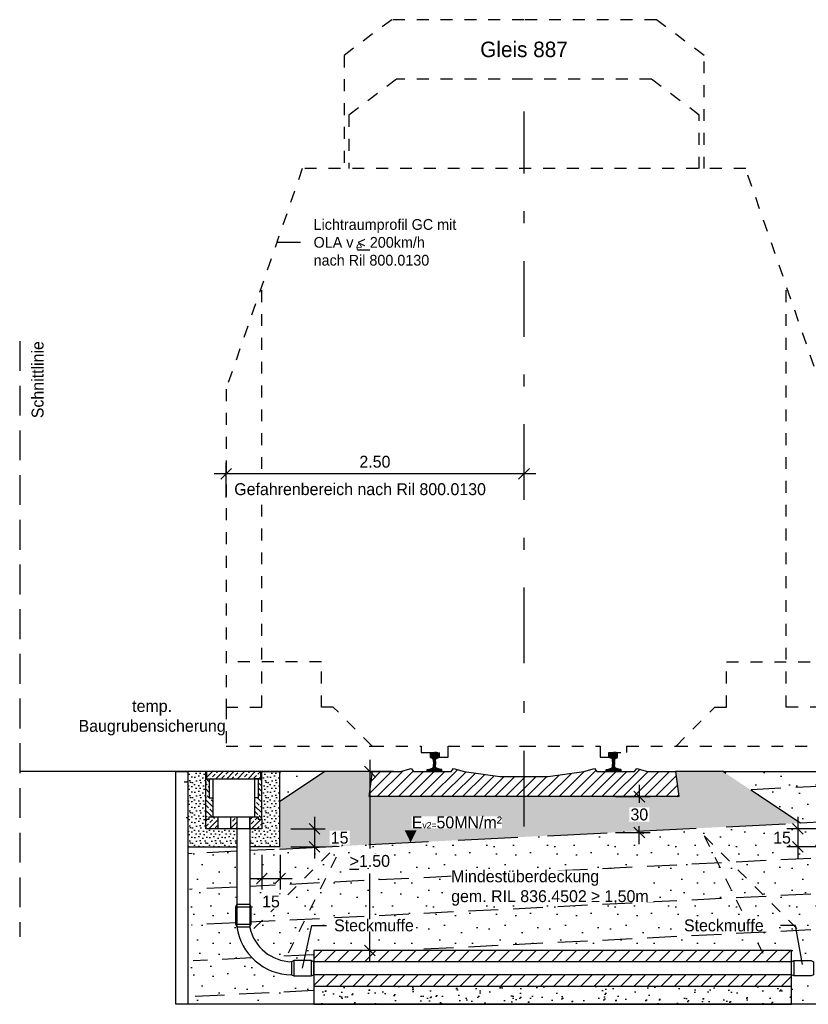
# Model space of a CAD drawing. Header units: metres. Extents: x -8 to 484, y -254 to 116.
# Tile 97 of 172: x 145.9 to 152.52, y 80.47 to 88.74. Entities that reach past the tile are written whole.
import ezdxf
from ezdxf import colors
from ezdxf.entities.mleader import LeaderData, LeaderLine
from ezdxf.math import Vec2, Vec3

# ---------------------------------------------------------------- set-up
doc = ezdxf.new("R2010")
doc.units = ezdxf.units.M
doc.linetypes.add('STRICHLINIE', pattern=[0.75, 0.5, -0.25])
doc.linetypes.add('STRICHPUNKT', pattern=[25.4, 12.7, -6.35, 0, -6.35])
for name, color, linetype in [('GTU_A_Begrenzung QP', 7, 'Continuous'), ('GTU_A_Druckbereich', 7, 'STRICHPUNKT'), ('GTU_A_Gleisachse', 7, 'STRICHPUNKT'), ('GTU_A_Lichtraumprofil', 252, 'Continuous'), ('GTU_A_Texte', 7, 'Continuous'), ('GTU_B', 253, 'Continuous'), ('GTU_B_Bemaßung', 253, 'Continuous'), ('GTU_P', 1, 'Continuous'), ('GTU_P_Baugrube', 11, 'Continuous'), ('GTU_P_Baugrube_Beschriftung', 11, 'Continuous'), ('GTU_P_Bemaßung', 1, 'Continuous'), ('GTU_P_Beschriftung', 1, 'Continuous')]:
    doc.layers.add(name, color=color, linetype=linetype)
doc.styles.add('PROVI', font='PROVI.SHX')
doc.dimstyles.new('1zu50', dxfattribs={"dimscale": 0.5, "dimtxt": 0.2, "dimasz": 0.18, "dimexe": 0.18, "dimexo": 0.02, "dimgap": 0.09, "dimtad": 0, "dimtih": 1, "dimtoh": 1, "dimzin": 4, "dimdsep": 46, "dimtxsty": 'PROVI', "dimblk1": 'OBLIQUE', "dimblk2": 'OBLIQUE', "dimsah": 1, "dimcen": 0.3, "dimdle": 0.2, "dimclrd": 256, "dimclre": 256, "dimclrt": 256, "dimadec": 0, "dimazin": 0, "dimtfac": 1, "dimtdec": 4, "dimtofl": 0, "dimtmove": 2, "dimatfit": 3, "dimldrblk": 'NONE', "dimfxl": 0.4, "dimfxlon": 1, "dimtfill": 1, "dimtfillclr": 256, "dimtolj": 1, "dimtzin": 0, "dimlwd": -1, "dimlwe": -1, "dimarcsym": 0})
doc.dimstyles.new('1zu50 (cm)', dxfattribs={"dimscale": 0.5, "dimtxt": 0.2, "dimasz": 0.18, "dimexe": 0.18, "dimexo": 0.02, "dimgap": 0.09, "dimtad": 0, "dimtih": 1, "dimtoh": 1, "dimdec": 0, "dimlfac": 100, "dimzin": 4, "dimdsep": 46, "dimtxsty": 'PROVI', "dimblk1": 'OBLIQUE', "dimblk2": 'OBLIQUE', "dimsah": 1, "dimcen": 0.3, "dimdle": 0.2, "dimclrd": 256, "dimclre": 256, "dimclrt": 256, "dimadec": 0, "dimazin": 0, "dimtfac": 1, "dimtdec": 4, "dimtofl": 0, "dimtmove": 2, "dimatfit": 3, "dimldrblk": 'NONE', "dimfxl": 0.4, "dimfxlon": 1, "dimtfill": 1, "dimtfillclr": 256, "dimtolj": 1, "dimtzin": 0, "dimlwd": -1, "dimlwe": -1, "dimarcsym": 0})
pattern_1 = [(45, (-40.98976, 10.93253), (-0.04490128, 0.04490128), []), (45, (-40.94486, 10.93253), (-0.04490128, 0.04490128), [0.03175, -0.015875])]

# ---------------------------------------------------------------- blocks, each defined once
blk = doc.blocks.new('Lira_250m GC mit_Ola')
at = {"layer": 'GTU_A_Lichtraumprofil', "linetype": 'ByBlock', "lineweight": -3, "ltscale": 5}
blk.add_line((-1.1245, 4.2809), (-1.3245, 4.2809), dxfattribs=at)
at = {"layer": 'GTU_A_Lichtraumprofil', "linetype": 'STRICHLINIE', "ltscale": 0.2}
for points in [[(2.26, 4.9), (2.26, 5.85), (1.86, 6.15), (0.75, 6.15), (-0.36, 6.15), (-0.76, 5.85), (-0.76, 4.9)], [(2.22, 4.9), (2.22, 5.35), (1.82, 5.65), (0.75, 5.65), (-0.32, 5.65), (-0.72, 5.35), (-0.72, 4.9)], [(0.75, 0.055), (1.3875, 0.055), (1.3875, -0.038), (1.4625, -0.038), (1.4625, 0), (1.6125, 0), (1.6125, 0.055), (2.025, 0.055), (3.25, 0.055), (3.25, 0.38), (3.25, 3.05), (2.61, 4.9), (-1.11, 4.9), (-1.75, 3.05), (-1.75, 0.38), (-1.75, 0.055), (-0.525, 0.055), (-0.1125, 0.055), (-0.1125, 0), (0.0375, 0), (0.0375, -0.038), (0.1125, -0.038), (0.1125, 0.055), (0.75, 0.055)], [(-1.75, 0.38), (-1.45, 0.38), (-1.45, 3.9172)], [(3.25, 0.38), (2.95, 0.38), (2.95, 3.9172)], [(-0.525, 0.055), (-0.85, 0.38), (-0.95, 0.38), (-0.95, 0.76), (-1.75, 0.76)], [(2.025, 0.055), (2.35, 0.38), (2.45, 0.38), (2.45, 0.76), (3.25, 0.76)]]:
    blk.add_lwpolyline(points, dxfattribs=at)
at = {"layer": 'GTU_A_Lichtraumprofil', "insert": (-1.0154, 4.2809), "char_height": 0.09, "width": 1.375291, "attachment_point": 4, "style": 'PROVI', "bg_fill": 3, "box_fill_scale": 1, "bg_fill_color": 256, "bg_fill_true_color": 13158600, "bg_fill_transparency": 0}
blk.add_mtext('Lichtraumprofil GC mit OLA v {\\L<} 200km/h\\Pnach Ril 800.0130', dxfattribs=at)
at = {"layer": 'GTU_A_Lichtraumprofil', "insert": (-0.66, 4.2462), "char_height": 0.07, "width": 0.018265, "attachment_point": 4, "style": 'PROVI'}
blk.add_mtext('e', dxfattribs=at)
blk = doc.blocks.new('S54')
at = {"color": 0}
for p, q in [((-0.0335, 0.1187), (0.0018, 0.154)), ((-0.0335, 0.1275), (-0.0071, 0.1539)), ((-0.0335, 0.1363), (-0.0164, 0.1534)), ((-0.0335, 0.14), (-0.0324, 0.1449)), ((-0.0335, 0.116), (-0.0335, 0.14)), ((-0.0332, 0.1123), (-0.0335, 0.116)), ((-0.0326, 0.1114), (-0.0332, 0.1123)), ((-0.0311, 0.1105), (-0.0326, 0.1114)), ((-0.0324, 0.1449), (-0.0315, 0.147)), ((-0.0322, 0.1112), (0.0105, 0.1539)), ((-0.0315, 0.147), (-0.0296, 0.1491)), ((-0.0153, 0.1048), (-0.0311, 0.1105)), ((-0.0296, 0.1491), (-0.0275, 0.1505)), ((-0.0275, 0.1505), (-0.0253, 0.1518)), ((-0.0259, 0.1086), (0.0187, 0.1531)), ((-0.0253, 0.1518), (-0.0243, 0.1521)), ((-0.0243, 0.1521), (-0.0209, 0.1529)), ((-0.0209, 0.1529), (-0.0171, 0.1533)), ((-0.0194, 0.1063), (0.0258, 0.1515)), ((-0.0171, 0.1533), (-0.014, 0.1536)), ((-0.0141, 0.1041), (-0.0153, 0.1048)), ((-0.0128, 0.1029), (-0.0141, 0.1041)), ((-0.014, 0.1536), (-0.0099, 0.1539)), ((-0.0134, 0.1034), (0.0309, 0.1477)), ((-0.0119, 0.1016), (-0.0128, 0.1029)), ((-0.0112, 0.1), (-0.0119, 0.1016)), ((-0.0105, 0.0968), (-0.0112, 0.1)), ((-0.0106, 0.0974), (0.0332, 0.1412)), ((-0.0101, 0.0951), (-0.0105, 0.0968)), ((-0.0092, 0.091), (-0.0101, 0.0951)), ((-0.0099, 0.1539), (-0.0058, 0.154)), ((-0.0085, 0.0854), (-0.0092, 0.091)), ((-0.0091, 0.09), (0.0335, 0.1326)), ((-0.008, 0.0786), (-0.0085, 0.0854)), ((-0.0083, 0.082), (0.0335, 0.1238)), ((-0.008, 0.0735), (0.0092, 0.0906)), ((-0.0058, 0.154), (-0.0026, 0.154)), ((-0.0026, 0.154), (0, 0.154)), ((0.0026, 0.154), (0, 0.154)), ((0.0058, 0.154), (0.0026, 0.154)), ((0.0099, 0.1539), (0.0058, 0.154)), ((0.008, 0.0786), (0.0085, 0.0854)), ((0.0085, 0.0854), (0.0092, 0.091)), ((0.0092, 0.091), (0.0101, 0.0951)), ((0.014, 0.1536), (0.0099, 0.1539)), ((0.0101, 0.0951), (0.0105, 0.0968)), ((0.0105, 0.0968), (0.0112, 0.1)), ((0.0112, 0.1), (0.0119, 0.1016)), ((0.0119, 0.1016), (0.0128, 0.1029)), ((0.0128, 0.1029), (0.0141, 0.1041)), ((0.0171, 0.1533), (0.014, 0.1536)), ((0.0141, 0.1041), (0.0153, 0.1048)), ((0.0153, 0.1048), (0.0311, 0.1105)), ((0.0209, 0.1529), (0.0171, 0.1533)), ((0.0243, 0.1521), (0.0209, 0.1529)), ((0.0253, 0.1518), (0.0243, 0.1521)), ((0.0275, 0.1505), (0.0253, 0.1518)), ((0.0296, 0.1491), (0.0275, 0.1505)), ((0.0279, 0.1093), (0.0335, 0.115)), ((0.0315, 0.147), (0.0296, 0.1491)), ((0.0311, 0.1105), (0.0326, 0.1114)), ((0.0324, 0.1449), (0.0315, 0.147)), ((0.0335, 0.14), (0.0324, 0.1449)), ((0.0326, 0.1114), (0.0332, 0.1123)), ((0.0332, 0.1123), (0.0335, 0.116)), ((0.0335, 0.116), (0.0335, 0.14)), ((-0.0625, 0.0013), (-0.0511, 0.0127)), ((-0.0625, 0.0099), (-0.0617, 0.0108)), ((-0.0625, 0), (-0.0625, 0.0099)), ((-0.0625, 0), (0.0625, 0)), ((-0.0617, 0.0108), (-0.0608, 0.0117)), ((-0.0608, 0.0117), (-0.0595, 0.012)), ((-0.0595, 0.012), (-0.0447, 0.0132)), ((-0.0549, 0), (-0.0403, 0.0146)), ((-0.0461, 0), (-0.0263, 0.0198)), ((-0.0447, 0.0132), (-0.0417, 0.0141)), ((-0.0417, 0.0141), (-0.0157, 0.0237)), ((-0.0372, 0.0001), (0.0088, 0.046)), ((-0.0283, 0.0001), (0.0095, 0.038)), ((-0.0195, 0.0001), (0.0111, 0.0307)), ((-0.0157, 0.0237), (-0.0137, 0.0249)), ((-0.0137, 0.0249), (-0.0124, 0.026)), ((-0.0124, 0.026), (-0.0119, 0.0274)), ((-0.0119, 0.0274), (-0.0109, 0.0313)), ((-0.0109, 0.0313), (-0.0096, 0.0378)), ((-0.0106, 0.0001), (0.014, 0.0247)), ((-0.0099, 0.0362), (0.008, 0.0541)), ((-0.0096, 0.0378), (-0.0088, 0.0461)), ((-0.0088, 0.0462), (0.008, 0.0629)), ((-0.0088, 0.0461), (-0.008, 0.0528)), ((-0.008, 0.0646), (0.0082, 0.0808)), ((-0.008, 0.0786), (-0.008, 0.0528)), ((-0.008, 0.0558), (0.008, 0.0718)), ((-0.0018, 0.0001), (0.0201, 0.022)), ((0.0071, 0.0001), (0.0266, 0.0197)), ((0.008, 0.0786), (0.008, 0.0528)), ((0.0088, 0.0461), (0.008, 0.0528)), ((0.0096, 0.0378), (0.0088, 0.0461)), ((0.0109, 0.0313), (0.0096, 0.0378)), ((0.0119, 0.0274), (0.0109, 0.0313)), ((0.0124, 0.026), (0.0119, 0.0274)), ((0.0137, 0.0249), (0.0124, 0.026)), ((0.0157, 0.0237), (0.0137, 0.0249)), ((0.0417, 0.0141), (0.0157, 0.0237)), ((0.0159, 0.0001), (0.0331, 0.0173)), ((0.0247, 0.0001), (0.0395, 0.0149)), ((0.0335, 0.0001), (0.0462, 0.0127)), ((0.0447, 0.0132), (0.0417, 0.0141)), ((0.0424, 0.0001), (0.0543, 0.012)), ((0.0595, 0.012), (0.0447, 0.0132)), ((0.0608, 0.0117), (0.0595, 0.012)), ((0.06, 0), (0.0625, 0.0025)), ((0.0617, 0.0108), (0.0608, 0.0117)), ((0.0625, 0.0099), (0.0617, 0.0108)), ((0.0618, 0.0107), (0.0618, 0.0107)), ((0.0625, 0), (0.0625, 0.0099))]:
    blk.add_line(p, q, dxfattribs=at)
blk = doc.blocks.new('Druckbereich')
at = {"layer": 'GTU_A_Druckbereich', "linetype": 'STRICHLINIE', "ltscale": 0.2}
for p, q in [((-0.7377, -0.7), (-1.5862, -1.5485)), ((-0.7377, -0.7), (-1.2743, -1.7733)), ((2.2623, -0.7), (3.1108, -1.5485)), ((2.2623, -0.7), (2.799, -1.7733))]:
    blk.add_line(p, q, dxfattribs=at)
blk = doc.blocks.new('_OBLIQUE')
at = {"color": 0, "linetype": 'ByBlock'}
blk.add_line((-0.5, -0.5), (0.5, 0.5), dxfattribs=at)
blk = doc.blocks.new('*D419')
at = {"layer": 'Defpoints', "color": 0, "linetype": 'Continuous'}
for p in [(147.6311, 84.9265), (147.6311, 82.6415), (150.1311, 82.6415)]:
    blk.add_point(p, dxfattribs=at)
at = {"layer": 'GTU_B_Bemaßung'}
for p, q in [((147.6311, 84.7265), (147.6311, 85.0165)), ((150.1311, 84.7265), (150.1311, 85.0165)), ((150.2311, 84.9265), (147.5311, 84.9265))]:
    blk.add_line(p, q, dxfattribs=at)
at = {"layer": 'GTU_B_Bemaßung', "linetype": 'Continuous', "xscale": 0.09, "yscale": 0.09, "zscale": 0.09, "rotation": 180}
blk.add_blockref('_OBLIQUE', (147.6311, 84.9265), dxfattribs=at)
at = {"layer": 'GTU_B_Bemaßung', "linetype": 'Continuous', "xscale": 0.09, "yscale": 0.09, "zscale": 0.09}
blk.add_blockref('_OBLIQUE', (150.1311, 84.9265), dxfattribs=at)
at = {"layer": 'GTU_B_Bemaßung', "linetype": 'Continuous', "insert": (148.8801, 85.0265), "char_height": 0.1, "attachment_point": 5, "style": 'PROVI', "bg_fill": 3, "box_fill_scale": 1.1, "bg_fill_color": 256, "bg_fill_true_color": 13158600, "bg_fill_transparency": 0}
blk.add_mtext('\\A1;2.50', dxfattribs=at)
blk = doc.blocks.new('_None')
blk = doc.blocks.new('*D424')
at = {"layer": 'Defpoints', "color": 0, "linetype": 'Continuous'}
for p in [(152.8109, 81.9465), (152.4271, 81.7965), (152.6609, 81.7965)]:
    blk.add_point(p, dxfattribs=at)
at = {"layer": 'GTU_P_Bemaßung', "linetype": 'Continuous'}
for p, q in [((152.4271, 82.0465), (152.4271, 81.6965)), ((152.6271, 81.9465), (152.3371, 81.9465)), ((152.6271, 81.7965), (152.3371, 81.7965))]:
    blk.add_line(p, q, dxfattribs=at)
at = {"layer": 'GTU_P_Bemaßung', "linetype": 'Continuous', "xscale": 0.09, "yscale": 0.09, "zscale": 0.09}
for p, rotation in [((152.4271, 81.9465), 90), ((152.4271, 81.7965), 270)]:
    blk.add_blockref('_OBLIQUE', p, dxfattribs=dict(at, rotation=rotation))
at = {"layer": 'GTU_P_Bemaßung', "linetype": 'Continuous', "insert": (152.2956, 81.8715), "char_height": 0.1, "attachment_point": 5, "style": 'PROVI', "bg_fill": 3, "box_fill_scale": 1.1, "bg_fill_color": 256, "bg_fill_true_color": 13158600, "bg_fill_transparency": 0}
blk.add_mtext('\\A1;15', dxfattribs=at)
blk = doc.blocks.new('GTU_Kls Typ 2')
h = blk.add_hatch()
h.set_pattern_fill('ANSI33', color=256, scale=0.01, angle=156.54218)
h.set_pattern_definition([(135, (-40.98976, 10.93253), (-0.04490128, -0.04490128), []), (135, (-40.98976, 10.977434), (-0.04490128, -0.04490128), [0.03175, -0.015875])])
h.paths.add_polyline_path([(0.175, -0.22), (0.205, -0.22), (0.205, -0.06), (0.2275, -0.06), (0.2275, 0), (0.235, 0), (0.235, -0.4), (0.205, -0.4), (0.205, -0.38), (0.175, -0.38)])
h.paths.add_polyline_path([(-0.235, 0), (-0.2275, 0), (-0.2275, -0.06), (-0.205, -0.06), (-0.205, -0.22), (-0.175, -0.22), (-0.175, -0.38), (-0.205, -0.38), (-0.205, -0.4), (-0.235, -0.4)])
h = blk.add_hatch()
h.set_pattern_fill('ANSI33', color=256, scale=0.01, angle=66.54218)
h.set_pattern_definition(pattern_1)
h.paths.add_polyline_path([(0.235, -0.48), (0.235, -0.4), (0.205, -0.4), (0.205, -0.38), (0.135, -0.38), (0.135, -0.472, 0.414214), (0.143, -0.48)])
h.paths.add_polyline_path([(-0.205, -0.38), (-0.205, -0.4), (-0.235, -0.4), (-0.235, -0.48), (-0.143, -0.48, 0.414214), (-0.135, -0.472), (-0.135, -0.38)])
h.paths.add_polyline_path([(0.22, -0.06), (0.2275, 0), (-0.2275, 0), (-0.22, -0.06)])
h = blk.add_hatch()
h.set_pattern_fill('ANSI33', color=256, scale=0.01, angle=66.54218)
h.set_pattern_definition(pattern_1)
h.paths.add_polyline_path([(0.025, -0.472, -0.414214), (0.017, -0.48), (0, -0.48), (-0.017, -0.48, -0.414214), (-0.025, -0.472), (-0.025, -0.38), (0, -0.38), (0.025, -0.38)])
at = {"flags": 128}
for points in [[(-0.235, -0.4), (-0.235, 0), (-0.2275, 0), (-0.2275, -0.06), (-0.175, -0.06), (-0.175, -0.38)], [(0.2275, 0), (-0.2275, 0), (-0.2275, -0.06), (0.2275, -0.06), (0.2275, 0)], [(0.235, -0.4), (0.235, 0), (0.2275, 0), (0.2275, -0.06), (0.175, -0.06), (0.175, -0.38)], [(-0.205, -0.06), (-0.205, -0.22), (-0.175, -0.22)], [(0.205, -0.06), (0.205, -0.22), (0.175, -0.22)]]:
    blk.add_lwpolyline(points, dxfattribs=at)
blk.add_lwpolyline([(-0.235, -0.48), (-0.235, -0.4), (-0.205, -0.4), (-0.205, -0.38), (0, -0.38), (0.205, -0.38), (0.205, -0.4), (0.235, -0.4), (0.235, -0.48), (0.113, -0.48), (0.017, -0.48), (0, -0.48), (-0.017, -0.48), (-0.113, -0.48)], close=True, dxfattribs=at)
for points in [[(-0.135, -0.38), (-0.135, -0.472, -0.414214), (-0.143, -0.48)], [(-0.017, -0.48, -0.414214), (-0.025, -0.472), (-0.025, -0.38)], [(0.025, -0.38), (0.025, -0.472, -0.414214), (0.017, -0.48)], [(0.143, -0.48, -0.414214), (0.135, -0.472), (0.135, -0.38)]]:
    blk.add_lwpolyline(points, format="xyb", dxfattribs=at)
blk = doc.blocks.new('*D435')
at = {"layer": 'Defpoints', "color": 0, "linetype": 'Continuous'}
for p in [(147.9309, 81.9465), (148.0809, 81.7965), (148.3741, 81.7965)]:
    blk.add_point(p, dxfattribs=at)
at = {"layer": 'GTU_P_Bemaßung', "linetype": 'Continuous'}
for p, q in [((148.3741, 82.0465), (148.3741, 81.6965)), ((148.1741, 81.9465), (148.4641, 81.9465)), ((148.1741, 81.7965), (148.4641, 81.7965))]:
    blk.add_line(p, q, dxfattribs=at)
at = {"layer": 'GTU_P_Bemaßung', "linetype": 'Continuous', "xscale": 0.09, "yscale": 0.09, "zscale": 0.09}
for p, rotation in [((148.3741, 81.9465), 90), ((148.3741, 81.7965), 270)]:
    blk.add_blockref('_OBLIQUE', p, dxfattribs=dict(at, rotation=rotation))
at = {"layer": 'GTU_P_Bemaßung', "linetype": 'Continuous', "insert": (148.5839, 81.8715), "char_height": 0.1, "attachment_point": 5, "style": 'PROVI', "bg_fill": 3, "box_fill_scale": 1.1, "bg_fill_color": 256, "bg_fill_true_color": 13158600, "bg_fill_transparency": 0}
blk.add_mtext('\\A1;15', dxfattribs=at)
blk = doc.blocks.new('*D436')
at = {"layer": 'Defpoints', "color": 0, "linetype": 'Continuous'}
for p in [(147.9309, 81.9465), (148.0855, 81.9465), (148.0855, 81.5285)]:
    blk.add_point(p, dxfattribs=at)
at = {"layer": 'GTU_P', "linetype": 'Continuous'}
for p, q in [((147.9309, 81.7285), (147.9309, 81.4385)), ((148.0855, 81.7285), (148.0855, 81.4385)), ((147.8309, 81.5285), (148.1855, 81.5285))]:
    blk.add_line(p, q, dxfattribs=at)
at = {"layer": 'GTU_P', "linetype": 'Continuous', "xscale": 0.09, "yscale": 0.09, "zscale": 0.09, "rotation": 180}
blk.add_blockref('_OBLIQUE', (147.9309, 81.5285), dxfattribs=at)
at = {"layer": 'GTU_P', "linetype": 'Continuous', "xscale": 0.09, "yscale": 0.09, "zscale": 0.09}
blk.add_blockref('_OBLIQUE', (148.0855, 81.5285), dxfattribs=at)
at = {"layer": 'GTU_P', "linetype": 'Continuous', "insert": (148.0082, 81.336), "char_height": 0.1, "attachment_point": 5, "style": 'PROVI', "bg_fill": 3, "box_fill_scale": 1.1, "bg_fill_color": 256, "bg_fill_true_color": 13158600, "bg_fill_transparency": 0}
blk.add_mtext('\\A1;15', dxfattribs=at)
blk = doc.blocks.new('*D437')
at = {"layer": 'Defpoints', "color": 0, "linetype": 'Continuous'}
for p in [(149.1279, 82.4265), (148.8374, 80.9265), (149.1006, 80.9265)]:
    blk.add_point(p, dxfattribs=at)
at = {"layer": 'GTU_P_Bemaßung', "linetype": 'Continuous'}
for p, q in [((148.8374, 82.5265), (148.8374, 81.7815)), ((149.0374, 82.4265), (148.7474, 82.4265)), ((148.8374, 80.8265), (148.8374, 81.5715)), ((149.0374, 80.9265), (148.7474, 80.9265))]:
    blk.add_line(p, q, dxfattribs=at)
at = {"layer": 'GTU_P_Bemaßung', "linetype": 'Continuous', "xscale": 0.09, "yscale": 0.09, "zscale": 0.09}
for p, rotation in [((148.8374, 82.4265), 90), ((148.8374, 80.9265), 270)]:
    blk.add_blockref('_OBLIQUE', p, dxfattribs=dict(at, rotation=rotation))
at = {"layer": 'GTU_P_Bemaßung', "linetype": 'Continuous', "insert": (148.8374, 81.6765), "char_height": 0.1, "attachment_point": 5, "style": 'PROVI', "bg_fill": 3, "box_fill_scale": 1.1, "bg_fill_color": 256, "bg_fill_true_color": 13158600, "bg_fill_transparency": 0}
blk.add_mtext('\\A1;{\\L\\A1;>}\\A1;1.50', dxfattribs=at)
blk = doc.blocks.new('*D444')
at = {"layer": 'Defpoints', "color": 0, "linetype": 'Continuous'}
for p in [(150.864, 82.2165), (150.864, 81.9164), (151.0984, 81.9164)]:
    blk.add_point(p, dxfattribs=at)
at = {"layer": 'GTU_P_Bemaßung', "linetype": 'Continuous'}
for p, q in [((151.0984, 82.3165), (151.0984, 82.1635)), ((150.8984, 82.2165), (151.1884, 82.2165)), ((151.0984, 81.8164), (151.0984, 81.9693)), ((150.8984, 81.9164), (151.1884, 81.9164))]:
    blk.add_line(p, q, dxfattribs=at)
at = {"layer": 'GTU_P_Bemaßung', "linetype": 'Continuous', "xscale": 0.09, "yscale": 0.09, "zscale": 0.09}
for p, rotation in [((151.0984, 82.2165), 90), ((151.0984, 81.9164), 270)]:
    blk.add_blockref('_OBLIQUE', p, dxfattribs=dict(at, rotation=rotation))
at = {"layer": 'GTU_P_Bemaßung', "linetype": 'Continuous', "insert": (151.0984, 82.0664), "char_height": 0.1, "attachment_point": 5, "style": 'PROVI', "bg_fill": 3, "box_fill_scale": 1.1, "bg_fill_color": 256, "bg_fill_true_color": 13158600, "bg_fill_transparency": 0}
blk.add_mtext('\\A1;30', dxfattribs=at)

msp = doc.modelspace()

# ---------------------------------------------------------------- hatches: boundary and pattern name
at = {"layer": 'GTU_B'}
h = msp.add_hatch(dxfattribs=at)
h.set_pattern_fill('ANSI31', color=256, scale=0.02, style=0)
h.set_pattern_definition([(45, (142.63106, 77.38653), (-0.0449013, 0.0449013), [])])
h.paths.add_polyline_path([(148.8309, 82.2165), (148.8599, 82.4265), (149.0949, 82.4265), (149.1839, 82.4515), (149.1839, 82.4515), (149.2039, 82.4265), (149.5189, 82.4265), (149.5389, 82.4515), (149.5389, 82.4515), (149.6279, 82.4265), (149.6279, 82.4265), (149.9279, 82.3845), (150.3339, 82.3845), (150.6339, 82.4265), (150.6339, 82.4265), (150.7229, 82.4515), (150.7229, 82.4515), (150.7429, 82.4265), (151.0579, 82.4265), (151.0779, 82.4515), (151.0779, 82.4515), (151.1669, 82.4265), (151.4019, 82.4265), (151.4309, 82.2165)])
at = {"layer": 'GTU_P', "linetype": 'Continuous'}
h = msp.add_hatch(dxfattribs=at)
h.set_pattern_fill('DOTS2', color=256, scale=0.005, angle=180, style=0)
h.set_pattern_definition([(180, (10.55454, 4.48649), (-2e-17, -0.127), [0, -0.127]), (180, (10.5139, 4.48395), (-2e-17, -0.127), [0, -0.127]), (180, (10.53676, 4.45601), (-2e-17, -0.127), [0, -0.127]), (180, (10.50882, 4.43569), (-2e-17, -0.127), [0, -0.127]), (180, (10.54184, 4.42807), (-2e-17, -0.127), [0, -0.127]), (180, (10.53168, 4.39759), (-2e-17, -0.127), [0, -0.127]), (180, (10.54946, 4.37473), (-2e-17, -0.127), [0, -0.127]), (180, (10.50882, 4.37727), (-2e-17, -0.127), [0, -0.127]), (180, (10.47834, 4.37219), (-2e-17, -0.127), [0, -0.127]), (180, (10.4631, 4.40267), (-2e-17, -0.127), [0, -0.127]), (180, (10.4377, 4.40521), (-2e-17, -0.127), [0, -0.127]), (180, (10.4377, 4.45093), (-2e-17, -0.127), [0, -0.127]), (180, (10.46056, 4.46617), (-2e-17, -0.127), [0, -0.127]), (180, (10.49612, 4.45855), (-2e-17, -0.127), [0, -0.127]), (180, (10.47326, 4.43569), (-2e-17, -0.127), [0, -0.127]), (180, (10.49612, 4.41283), (-2e-17, -0.127), [0, -0.127]), (180, (10.44278, 4.48395), (-2e-17, -0.127), [0, -0.127])])
h.paths.add_polyline_path([(147.4609, 82.4265), (147.3109, 82.4265), (147.3109, 81.7965), (147.7209, 81.7965), (147.7209, 81.9465), (147.7129, 81.9465), (147.6959, 81.9465), (147.6789, 81.9465), (147.5829, 81.9465), (147.4609, 81.9465), (147.4609, 82.0265)])
h.paths.add_polyline_path([(148.0809, 82.4265), (147.9309, 82.4265), (147.9309, 82.0265), (147.9309, 81.9465), (147.8309, 81.9465), (147.8309, 81.7965), (148.0809, 81.7965)])
at = {"layer": 'GTU_P', "linetype": 'Continuous', "transparency": 33554508}
h = msp.add_hatch(color=256, dxfattribs=at)
h.paths.add_polyline_path([(148.0809, 82.1738), (148.0809, 81.7764), (148.557, 81.8002), (148.6432, 81.8865), (148.6012, 81.8024), (152.4493, 81.9948), (151.8019, 82.4265), (151.4019, 82.4265), (151.4309, 82.2165), (148.8309, 82.2165), (148.8599, 82.4265), (148.4599, 82.4265)])
h.paths.add_polyline_path([(148.5056, 81.7942), (148.6622, 81.7942), (148.6622, 81.9487), (148.5056, 81.9487)], flags=9)
at = {"layer": 'GTU_P'}
h = msp.add_hatch(dxfattribs=at)
h.set_pattern_fill('SCREED', color=256, scale=0.02, angle=45, style=0)
h.set_pattern_definition([(45, (142.9459, -0.92679), (0.5388154, 0.8980256), [-0.127, 0, -0.381, 0]), (45, (142.93693, -0.9178), (0.5388154, 0.8980256), [-0.0508, 0, -0.1778, 0, -0.09144, 0, -0.381, 0]), (45, (142.92795, -0.90883), (0.5388154, 0.8980256), [-0.0254, 0, -0.127, 0, -0.127, 0, -0.2794, 0, -0.09144, 0]), (45, (142.91897, -0.89985), (0.5388154, 0.8980256), [-0.09144, 0, -0.4064, 0]), (45, (142.90999, -0.89087), (0.5388154, 0.8980256), [-0.3048, 0, -0.3048, 0]), (45, (142.901, -0.88188), (0.5388154, 0.8980256), [-0.4318, 0]), (45, (142.89203, -0.8729), (0.5388154, 0.8980256), [-0.127, 0, -0.5588, 0]), (45, (142.88305, -0.86392), (0.5388154, 0.8980256), [-0.1778, 0, -0.1016, 0]), (45, (142.87407, -0.85494), (0.5388154, 0.8980256), [-0.254, 0]), (45, (142.8561, -0.83698), (0.5388154, 0.8980256), [-0.03556, 0, -0.381, 0, -0.2286, 0]), (45, (142.84713, -0.828), (0.5388154, 0.8980256), [-0.0508, 0, -0.00508, 0, -0.127, 0]), (45, (142.83814, -0.81902), (0.5388154, 0.8980256), [-0.0254, 0, -0.3302, 0, -0.381, 0]), (45, (142.82916, -0.81004), (0.5388154, 0.8980256), [-0.254, 0]), (45, (142.82018, -0.80106), (0.5388154, 0.8980256), [-0.127, 0, -0.5334, 0]), (45, (142.80222, -0.7831), (0.5388154, 0.8980256), [-0.6096, 0]), (45, (142.79324, -0.77412), (0.5388154, 0.8980256), [-0.127, 0, -0.01016, 0, -0.1778, 0]), (45, (142.78426, -0.76514), (0.5388154, 0.8980256), [-0.03556, 0, -0.254, 0, -0.1016, 0, -0.1778, 0, -0.2032, 0]), (45, (142.77528, -0.75616), (0.5388154, 0.8980256), [-0.0762, 0, -0.1016, 0, -0.254, 0, -0.01016, 0, -0.127, 0]), (45, (142.7663, -0.74718), (0.5388154, 0.8980256), [-0.254, 0])])
h.paths.add_polyline_path([(148.3665, 80.6265), (148.3665, 80.4769), (152.375, 80.4785), (152.375, 80.6265)])
at = {"layer": 'GTU_P_Baugrube', "linetype": 'Continuous', "transparency": 33554687}
h = msp.add_hatch(dxfattribs=at)
h.set_pattern_fill('DOTS2', color=256, scale=0.02, style=0)
h.paths.add_polyline_path([(148.1809, 80.7215, -0.371558), (147.7209, 81.1254), (147.7103, 81.1456), (147.7103, 81.2909), (147.7209, 81.311), (147.7209, 81.7965), (147.3109, 81.7965), (147.3109, 80.4739), (148.3665, 80.4739), (148.3665, 80.7215), (148.3463, 80.7115), (148.2011, 80.7115)])
h.paths.add_polyline_path([(147.8402, 81.0834, 0.273837), (148.1189, 80.8378), (148.6012, 81.8024), (148.557, 81.8002)])
h.paths.add_polyline_path([(147.9299, 81.2587), (148.0865, 81.2587), (148.0865, 81.4133), (147.9299, 81.4133)], flags=9)
h.paths.add_polyline_path([(148.5056, 81.7942), (148.6622, 81.7942), (148.6622, 81.9487), (148.5056, 81.9487)], flags=9)
h.paths.add_polyline_path([(148.3665, 80.8315), (148.3665, 80.9265), (152.1232, 80.9265), (151.6432, 81.8865), (152.4122, 81.1175), (152.4618, 80.8421), (152.5404, 80.8421), (152.5605, 80.8315, 0.346562), (152.9109, 81.1174), (152.9009, 81.1376), (152.9009, 81.2829), (152.9109, 81.303), (152.9109, 81.7965), (152.6609, 81.7965), (152.6609, 82.4265), (152.6609, 82.4265), (151.8019, 82.4265), (152.4493, 81.9948), (148.6012, 81.8024), (148.1189, 80.8378, 0.042825), (148.1809, 80.8315), (148.2011, 80.8421), (148.3463, 80.8421)])
h.paths.add_polyline_path([(152.2173, 81.7942), (152.3739, 81.7942), (152.3739, 81.9487), (152.2173, 81.9487)], flags=24)
h.paths.add_polyline_path([(148.7063, 81.5992), (148.9686, 81.5992), (148.9686, 81.7537), (148.7063, 81.7537)], flags=24)
h.paths.add_polyline_path([(148.5126, 81.0546), (149.3111, 81.0546), (149.3111, 81.2112), (148.5126, 81.2112)], flags=24)
h.paths.add_polyline_path([(152.6599, 81.2587), (152.8165, 81.2587), (152.8165, 81.4133), (152.6599, 81.4133)], flags=24)
h.paths.add_polyline_path([(151.448, 81.0546), (152.2466, 81.0546), (152.2466, 81.2112), (151.448, 81.2112)], flags=9)
h.paths.add_polyline_path([(152.1232, 80.9265), (152.375, 80.9265), (152.375, 80.8315), (152.3951, 80.8421), (152.4618, 80.8421), (152.4122, 81.1175), (151.6432, 81.8865)])
h.paths.add_polyline_path([(152.375, 80.6265), (152.375, 80.4739), (153.5809, 80.4739), (153.5809, 82.0675), (153.4309, 82.0675), (153.4309, 81.9465), (153.4309, 81.7965), (153.0209, 81.7965), (153.0209, 81.303), (153.0315, 81.2829), (153.0315, 81.1376), (153.0209, 81.1174), (153.0197, 81.1174, -0.366093), (152.5605, 80.7215), (152.5404, 80.7115), (152.3951, 80.7115), (152.375, 80.7215)])
h.paths.add_polyline_path([(153.2824, 81.2593), (153.439, 81.2593), (153.439, 81.4139), (153.2824, 81.4139)], flags=24)
h.paths.add_polyline_path([(148.0809, 82.4265), (148.0809, 82.1738), (148.4599, 82.4265), (148.0809, 82.4265)])
h = msp.add_hatch(dxfattribs=at)
h.set_pattern_fill('DOTS2', color=256, scale=0.02, style=0)
h.paths.add_polyline_path([(147.8409, 81.2909), (147.8409, 81.1456), (147.8309, 81.1254), (147.8309, 81.1174, 0.024195), (147.8402, 81.0834), (148.557, 81.8002), (148.0809, 81.7764), (148.0809, 81.7965), (147.8309, 81.7965), (147.8309, 81.311)])
h.paths.add_polyline_path([(147.9299, 81.2587), (148.0865, 81.2587), (148.0865, 81.4133), (147.9299, 81.4133)], flags=9)
h.paths.add_polyline_path([(148.5056, 81.7942), (148.6622, 81.7942), (148.6622, 81.9487), (148.5056, 81.9487)], flags=9)

# ---------------------------------------------------------------- linework, layer by layer
at = {"layer": 'GTU_A_Begrenzung QP', "linetype": 'STRICHLINIE', "ltscale": 0.5}
msp.add_line((145.9, 86.039, 23875.401), (145.9, 81.039, 23875.401), dxfattribs=at)
at = {"layer": 'GTU_B', "linetype": 'Continuous'}
for p, q in [((148.4599, 82.4265, 23875.401), (145.9, 82.4265, 23875.401)), ((151.8019, 82.4265, 23875.401), (155.8, 82.4264, 23875.401))]:
    msp.add_line(p, q, dxfattribs=at)
at = {"layer": 'GTU_B', "elevation": 23875.401, "flags": 128}
msp.add_lwpolyline([(148.8309, 82.2165), (148.8599, 82.4265), (149.0949, 82.4265), (149.1839, 82.4515), (149.2039, 82.4265), (149.5189, 82.4265), (149.5389, 82.4515), (149.6279, 82.4265), (149.9279, 82.3845), (150.3339, 82.3845), (150.6339, 82.4265), (150.7229, 82.4515), (150.7429, 82.4265), (151.0579, 82.4265), (151.0779, 82.4515), (151.1669, 82.4265), (151.4019, 82.4265), (151.4309, 82.2165), (148.8309, 82.2165)], dxfattribs=at)
at = {"layer": 'GTU_P'}
for p, q in [((147.7103, 81.1456, 23875.401), (147.8409, 81.1456, 23875.401)), ((148.2011, 80.8421, 23875.401), (148.2011, 80.7115, 23875.401)), ((148.3463, 80.8421, 23875.401), (148.3463, 80.7115, 23875.401)), ((152.3951, 80.8421, 23875.401), (152.3951, 80.7115, 23875.401)), ((152.375, 80.7215, 23875.401), (148.3665, 80.7215, 23875.401))]:
    msp.add_line(p, q, dxfattribs=at)
at = {"layer": 'GTU_P', "linetype": 'Continuous', "elevation": 23875.401}
for points in [[(147.4609, 82.4265), (147.3109, 82.4265), (147.3109, 81.7965), (147.7209, 81.7965)], [(147.9309, 82.4265), (148.0809, 82.4265), (148.0809, 81.7965), (147.8309, 81.7965)]]:
    msp.add_lwpolyline(points, dxfattribs=at)
at = {"layer": 'GTU_P', "linetype": 'STRICHLINIE', "elevation": 23875.401}
msp.add_lwpolyline([(148.8599, 82.4265), (148.4599, 82.4265), (148.4599, 82.4265), (148.0809, 82.1738)], dxfattribs=at)
at = {"layer": 'GTU_P', "linetype": 'Continuous', "elevation": 23875.401}
for points in [[(147.7209, 82.0465), (147.7209, 81.1254, 0.371558), (148.1809, 80.7215)], [(147.8309, 82.0465), (147.8309, 81.1174, 0.347307), (148.1809, 80.8315)]]:
    msp.add_lwpolyline(points, format="xyb", dxfattribs=at)
at = {"layer": 'GTU_P', "elevation": 23875.401}
for points in [[(148.2011, 80.7115), (148.3463, 80.7115), (148.3665, 80.7215), (148.3665, 80.8315), (148.3463, 80.8421), (148.2011, 80.8421), (148.1809, 80.8315), (148.1809, 80.7215)], [(152.5404, 80.7115), (152.3951, 80.7115), (152.375, 80.7215), (152.375, 80.8315), (152.3951, 80.8421), (152.5404, 80.8421), (152.5605, 80.8315), (152.5605, 80.7215)]]:
    msp.add_lwpolyline(points, close=True, dxfattribs=at)
msp.add_lwpolyline([(148.3665, 80.6265), (152.375, 80.6265)], dxfattribs=at)
at = {"layer": 'GTU_P_Baugrube', "linetype": 'Continuous', "elevation": 23875.401}
for points in [[(147.2109, 80.4739), (147.2109, 82.4265), (147.3109, 82.4265), (147.3109, 80.4739)], [(153.6809, 80.4739), (147.2109, 80.4739)]]:
    msp.add_lwpolyline(points, dxfattribs=at)
at = {"layer": 'GTU_P_Baugrube', "linetype": 'STRICHLINIE', "ltscale": 0.5, "elevation": 23875.401, "flags": 128}
for points in [[(147.3109, 82.3387), (147.2809, 82.3372)], [(152.6609, 82.3058), (152.0302, 82.2743)], [(147.3109, 82.0383), (147.2959, 82.0375)], [(147.7209, 81.7584), (147.3109, 81.7379)], [(147.7209, 81.458), (147.3259, 81.4383)], [(147.7209, 81.1577), (147.3409, 81.1387)], [(147.8488, 80.8637), (147.3559, 80.839)], [(148.3665, 80.5892), (147.3708, 80.5394)]]:
    msp.add_lwpolyline(points, dxfattribs=at)

# ---------------------------------------------------------------- block references
at = {"layer": 'GTU_A_Druckbereich'}
msp.add_blockref('Druckbereich', (149.3809, 82.5865, 23875.401), dxfattribs=at)
at = {"layer": 'GTU_A_Lichtraumprofil'}
msp.add_blockref('Lira_250m GC mit_Ola', (149.3811, 82.5865, 23875.401), dxfattribs=at)
at = {"layer": 'GTU_P', "linetype": 'Continuous'}
msp.add_blockref('GTU_Kls Typ 2', (147.6959, 82.4265, 23875.401), dxfattribs=at)

# ---------------------------------------------------------------- texts
at = {"layer": 'GTU_A_Begrenzung QP', "linetype": 'STRICHLINIE', "ltscale": 0.5, "insert": (145.9999, 86.039, 23875.401), "char_height": 0.1, "attachment_point": 3, "rotation": 90, "line_spacing_factor": 0.9, "style": 'PROVI', "bg_fill": 2}
msp.add_mtext('Schnittlinie', dxfattribs=at)

# ---------------------------------------------------------------- next in the draw order: linework, layer by layer
at = {"layer": 'GTU_A_Gleisachse', "color": 7, "ltscale": 0.05}
msp.add_line((150.1309, 81.9665, 23875.401), (150.1309, 87.9665, 23875.401), dxfattribs=at)

# ---------------------------------------------------------------- next in the draw order: block references
at = {"layer": 'GTU_B', "rotation": 359.9999999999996}
for p in [(149.3799, 82.4325, 23875.401), (150.8827, 82.4328, 23875.401)]:
    msp.add_blockref('S54', p, dxfattribs=at)

# ---------------------------------------------------------------- next in the draw order: texts
at = {"layer": 'GTU_A_Texte', "insert": (150.1311, 88.4865, 23875.401), "char_height": 0.13, "attachment_point": 5, "style": 'PROVI', "bg_fill": 3, "box_fill_scale": 1, "bg_fill_color": 1, "bg_fill_transparency": 0}
msp.add_mtext('Gleis 887', dxfattribs=at)
at = {"layer": 'GTU_B_Bemaßung', "insert": (147.7001, 84.8468, 23875.401), "char_height": 0.1, "attachment_point": 1, "line_spacing_factor": 0.9, "style": 'PROVI', "bg_fill": 3, "box_fill_scale": 1.5, "bg_fill_color": 1, "bg_fill_transparency": 0}
msp.add_mtext('Gefahrenbereich nach Ril 800.0130', dxfattribs=at)

# ---------------------------------------------------------------- next in the draw order: dimensions: what is measured, and where the dimension line sits
at = {"layer": 'GTU_P_Bemaßung', "linetype": 'Continuous'}
dim = msp.add_linear_dim(base=(148.3741, 81.7965, 23875.401), p1=(147.9309, 81.9465, 23875.401), p2=(148.0809, 81.7965, 23875.401), angle=90, dimstyle='1zu50 (cm)', dxfattribs=at)
dim.commit()
dim.dimension.update_dxf_attribs({"geometry": '*D435', "text_midpoint": (148.5839, 81.8715, 23875.401)})
dim = msp.add_linear_dim(base=(152.4271, 81.7965, 23875.401), p1=(152.8109, 81.9465, 23875.401), p2=(152.6609, 81.7965, 23875.401), angle=90, dimstyle='1zu50 (cm)', dxfattribs=at)
dim.commit()
dim.dimension.update_dxf_attribs({"geometry": '*D424', "text_midpoint": (152.2956, 81.8715, 23875.401), "dimtype": 160})

# ---------------------------------------------------------------- next in the draw order: leaders
at = {"layer": 'GTU_P_Beschriftung', "linetype": 'Continuous'}
ml = msp.add_multileader_mtext('Standard', dxfattribs=at)
ml.set_content('Steckmuffe', color=256, style='PROVI')
ml.set_leader_properties(color=256, linetype='ByLayer', lineweight=-1)
ml.set_arrow_properties(name='NONE')
ml.build(insert=Vec2(0, 0))
ml.multileader.update_dxf_attribs({"dogleg_length": 0.125, "arrow_head_size": 0.0625, "scale": 0.05})
ctx = ml.context
ctx.base_point, ctx.scale, ctx.char_height, ctx.arrow_head_size, ctx.landing_gap_size, ctx.plane_origin = Vec3(151.4105, 81.1345, 23875.401), 0.05, 0.1, 0.0625, 0.0625, Vec3(132.6373, -719.5593, 23875.401)
notes = []
notes.append((ctx, [(0, (1, 1, 0), (152.4091, 81.1345, 23875.401), (-1, 0), 0.125, [(0, [(152.4678, 80.8091, 23875.401)], 0, [])])]))
ctx.mtext.insert = Vec3(151.473, 81.1862, 23875.401)
ctx.mtext.has_bg_fill, ctx.mtext.bg_color, ctx.mtext.bg_scale_factor, ctx.mtext.bg_transparency, ctx.mtext.use_window_bg_color = 1, -1027028792, 1, 0, 1
for ctx, leaders in notes:
    for number, flags, end, landing, length, lines in leaders:
        leader = LeaderData()
        leader.index, (leader.has_last_leader_line, leader.has_dogleg_vector, leader.attachment_direction) = number, flags
        leader.last_leader_point, leader.dogleg_vector, leader.dogleg_length = Vec3(end), Vec3(landing), length
        for number, points, colour, breaks in lines:
            line = LeaderLine()
            line.index, line.vertices, line.color, line.breaks = number, Vec3.list(points), colors.encode_raw_color(colour), breaks
            leader.lines.append(line)
        ctx.leaders.append(leader)

# ---------------------------------------------------------------- next in the draw order: hatches: boundary and pattern name
at = {"layer": 'GTU_P'}
h = msp.add_hatch(dxfattribs=at)
h.set_pattern_fill('ANSI31', color=256, scale=0.025, style=0)
h.set_pattern_definition([(45, (133.27723, -143.02465), (-0.0561266, 0.0561266), [])])
h.paths.add_polyline_path([(148.3665, 80.7215), (148.3665, 80.6265), (152.375, 80.6265), (152.375, 80.7215)])
h.paths.add_polyline_path([(148.3665, 80.9265), (148.3665, 80.8315), (152.375, 80.8315), (152.375, 80.9265)])

# ---------------------------------------------------------------- next in the draw order: linework, layer by layer
msp.add_line((152.375, 80.8315, 23875.401), (148.3665, 80.8315, 23875.401), dxfattribs=at)
at = {"layer": 'GTU_P', "elevation": 23875.401}
msp.add_lwpolyline([(152.375, 80.9265), (148.3665, 80.9265), (148.3665, 80.4739), (152.375, 80.4739)], close=True, dxfattribs=at)
at = {"layer": 'GTU_P_Baugrube', "linetype": 'STRICHLINIE', "ltscale": 0.5, "elevation": 23875.401, "flags": 128}
msp.add_lwpolyline([(152.6609, 82.0054), (152.4493, 81.9948)], dxfattribs=at)

# ---------------------------------------------------------------- next in the draw order: dimensions: what is measured, and where the dimension line sits
at = {"layer": 'GTU_B_Bemaßung'}
dim = msp.add_linear_dim(base=(147.6311, 84.9265, 23875.401), p1=(150.1311, 82.6415, 23875.401), p2=(147.6311, 82.6415, 23875.401), dimstyle='1zu50', override={"dimclrd": 256, "dimclre": 256, "dimclrt": 256}, dxfattribs=at)
dim.commit()
dim.dimension.update_dxf_attribs({"geometry": '*D419', "text_midpoint": (148.8801, 85.0265, 23875.401), "dimtype": 160})
at = {"layer": 'GTU_P', "linetype": 'Continuous'}
dim = msp.add_linear_dim(base=(148.0855, 81.5285, 23875.401), p1=(147.9309, 81.9465, 23875.401), p2=(148.0855, 81.9465, 23875.401), dimstyle='1zu50 (cm)', dxfattribs=at)
dim.commit()
dim.dimension.update_dxf_attribs({"geometry": '*D436', "text_midpoint": (148.0082, 81.336, 23875.401), "dimtype": 160})

# ---------------------------------------------------------------- next in the draw order: linework, layer by layer
at = {"layer": 'GTU_P'}
msp.add_line((147.7103, 81.2909, 23875.401), (147.8409, 81.2909, 23875.401), dxfattribs=at)
at = {"layer": 'GTU_P', "elevation": 23875.401}
msp.add_lwpolyline([(147.8409, 81.1456), (147.8409, 81.2909), (147.8309, 81.311), (147.7209, 81.311), (147.7103, 81.2909), (147.7103, 81.1456), (147.7209, 81.1254), (147.8309, 81.1254)], close=True, dxfattribs=at)
at = {"layer": 'GTU_P_Baugrube', "linetype": 'STRICHLINIE', "ltscale": 0.5, "elevation": 23875.401, "flags": 128}
msp.add_lwpolyline([(148.0357, 81.7742), (147.8309, 81.7639)], dxfattribs=at)

# ---------------------------------------------------------------- next in the draw order: texts
at = {"layer": 'GTU_P_Baugrube_Beschriftung', "insert": (147.0109, 82.7304, 23875.401), "char_height": 0.1, "attachment_point": 8, "style": 'PROVI', "bg_fill": 3, "box_fill_scale": 1, "bg_fill_color": 256, "bg_fill_true_color": 13158600, "bg_fill_transparency": 0}
msp.add_mtext('temp.\\PBaugrubensicherung', dxfattribs=at)

# ---------------------------------------------------------------- next in the draw order: dimensions: what is measured, and where the dimension line sits
at = {"layer": 'GTU_P_Bemaßung', "linetype": 'Continuous'}
dim = msp.add_linear_dim(base=(148.8374, 80.9265, 23875.401), p1=(149.1279, 82.4265, 23875.401), p2=(149.1006, 80.9265, 23875.401), angle=90, text='{\\L\\A1;>}\\A1;1.50', dimstyle='1zu50', override={"dimtxsty": 'PROVI', "dimtfill": 1, "dimtfillclr": 256}, dxfattribs=at)
dim.commit()
dim.dimension.update_dxf_attribs({"geometry": '*D437', "text_midpoint": (148.8374, 81.6765, 23875.401)})

# ---------------------------------------------------------------- next in the draw order: linework, layer by layer
at = {"layer": 'GTU_P', "linetype": 'STRICHLINIE', "elevation": 23875.401}
msp.add_lwpolyline([(148.0809, 81.7764), (152.4493, 81.9948), (151.8019, 82.4265), (151.4019, 82.4265)], dxfattribs=at)
at = {"layer": 'GTU_P_Baugrube', "linetype": 'STRICHLINIE', "ltscale": 0.5, "elevation": 23875.401, "flags": 128}
msp.add_lwpolyline([(152.9109, 81.7175), (147.8309, 81.4635)], dxfattribs=at)

# ---------------------------------------------------------------- next in the draw order: leaders
at = {"layer": 'GTU_P_Beschriftung', "linetype": 'Continuous'}
ml = msp.add_multileader_mtext('Standard', dxfattribs=at)
ml.set_content('Steckmuffe', color=256, style='PROVI')
ml.set_leader_properties(color=256, linetype='ByLayer', lineweight=-1)
ml.set_arrow_properties(name='NONE')
ml.build(insert=Vec2(0, 0))
ml.multileader.update_dxf_attribs({"dogleg_length": 0.125, "arrow_head_size": 0.0625, "scale": 0.05})
ctx = ml.context
ctx.base_point, ctx.scale, ctx.char_height, ctx.arrow_head_size, ctx.landing_gap_size, ctx.plane_origin = Vec3(148.4751, 81.1345, 23875.401), 0.05, 0.1, 0.0625, 0.0625, Vec3(130.2366, -719.5917, 23875.401)
notes = []
notes.append((ctx, [(0, (1, 1, 0), (148.3501, 81.1345, 23875.401), (1, 0), 0.125, [(0, [(148.2737, 80.7767, 23875.401)], 0, [])])]))
ctx.mtext.insert = Vec3(148.5376, 81.1862, 23875.401)
ctx.mtext.has_bg_fill, ctx.mtext.bg_color, ctx.mtext.bg_scale_factor, ctx.mtext.bg_transparency, ctx.mtext.use_window_bg_color = 1, -1027028792, 1, 0, 1
for ctx, leaders in notes:
    for number, flags, end, landing, length, lines in leaders:
        leader = LeaderData()
        leader.index, (leader.has_last_leader_line, leader.has_dogleg_vector, leader.attachment_direction) = number, flags
        leader.last_leader_point, leader.dogleg_vector, leader.dogleg_length = Vec3(end), Vec3(landing), length
        for number, points, colour, breaks in lines:
            line = LeaderLine()
            line.index, line.vertices, line.color, line.breaks = number, Vec3.list(points), colors.encode_raw_color(colour), breaks
            leader.lines.append(line)
        ctx.leaders.append(leader)

# ---------------------------------------------------------------- next in the draw order: linework, layer by layer
at = {"layer": 'GTU_P_Baugrube', "linetype": 'STRICHLINIE', "ltscale": 0.5, "elevation": 23875.401, "flags": 128}
for points in [[(152.9109, 81.4172), (147.8309, 81.1632)], [(152.9108, 81.1168), (149.1044, 80.9265)], [(148.3665, 80.8896), (148.0193, 80.8722)]]:
    msp.add_lwpolyline(points, dxfattribs=at)

# ---------------------------------------------------------------- next in the draw order: texts
at = {"layer": 'GTU_P_Beschriftung', "insert": (149.5681, 81.9492, 23875.401), "char_height": 0.1, "attachment_point": 8, "style": 'PROVI', "bg_fill": 3, "box_fill_scale": 1, "bg_fill_color": 256, "bg_fill_true_color": 13158600, "bg_fill_transparency": 0}
msp.add_mtext('\\pxr0;E{\\H0.538462x;v2=}50MN/m²', dxfattribs=at)

# ---------------------------------------------------------------- next in the draw order: dimensions: what is measured, and where the dimension line sits
at = {"layer": 'GTU_P_Bemaßung', "linetype": 'Continuous'}
dim = msp.add_linear_dim(base=(151.0984, 81.9164, 23875.401), p1=(150.864, 82.2165, 23875.401), p2=(150.864, 81.9164, 23875.401), angle=90, dimstyle='1zu50 (cm)', dxfattribs=at)
dim.commit()
dim.dimension.update_dxf_attribs({"geometry": '*D444', "text_midpoint": (151.0984, 82.0664, 23875.401)})

# ---------------------------------------------------------------- next in the draw order: linework, layer by layer
at = {"layer": 'GTU_P_Beschriftung', "elevation": 23875.401}
msp.add_lwpolyline([(149.1799, 81.8314, 0, 0.1, 0), (149.1799, 81.9341, 1, 1, 0)], format="xyseb", dxfattribs=at)

# ---------------------------------------------------------------- next in the draw order: texts
at = {"layer": 'GTU_P_Beschriftung', "insert": (149.52, 81.5981), "char_height": 0.1, "attachment_point": 1, "style": 'PROVI', "bg_fill": 3, "box_fill_scale": 1, "bg_fill_color": 256, "bg_fill_true_color": 13158600, "bg_fill_transparency": 0}
msp.add_mtext('Mindestüberdeckung \\Pgem. RIL 836.4502 ≥ 1,50m ', dxfattribs=at)

doc.saveas('drawing.dxf')
